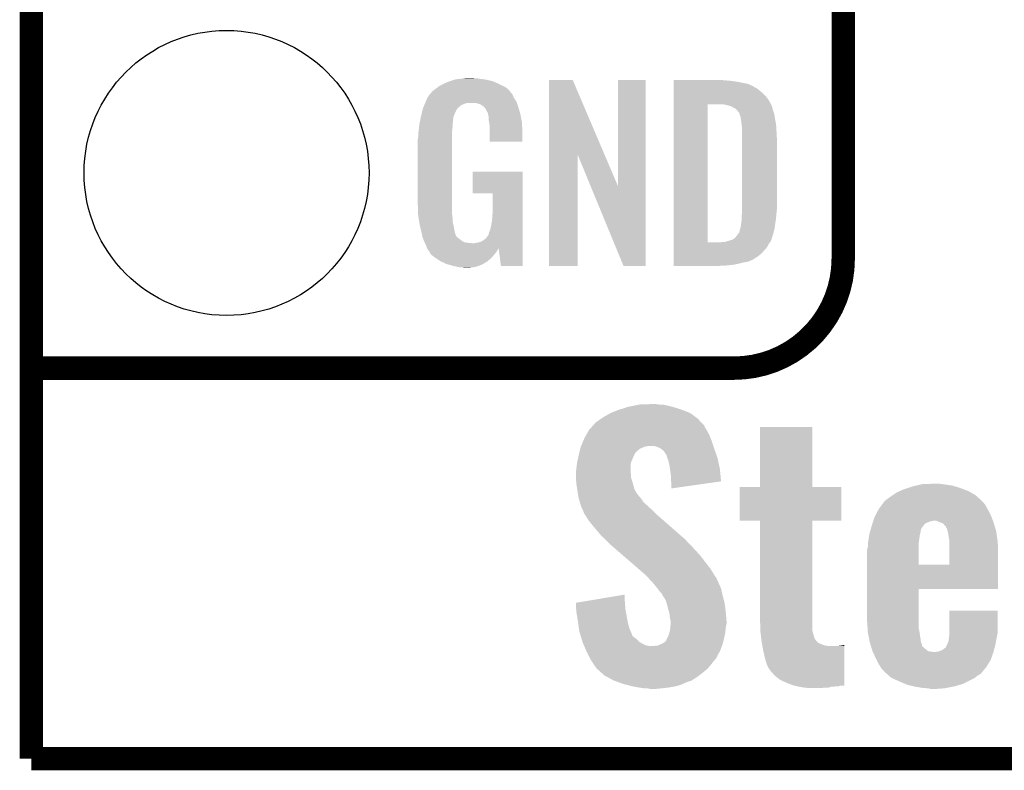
# Model space of a CAD drawing. Extents: x -0.05 to 0.95, y -0.15 to 1.54.
# Tile 1 of 35: x -0.05 to 0.2, y -0.15 to 0.04. Entities that reach past the tile are written whole.
import ezdxf

# ---------------------------------------------------------------- set-up
doc = ezdxf.new("R2010")
doc.units = 0
doc.layers.get('0').update_dxf_attribs({"linetype": 'CONTINUOUS'})
for name, color, linetype in [('STEP_DOWN_13_CLICK_V101_GKO', 5, 'CONTINUOUS'), ('STEP_DOWN_13_CLICK_V101_GTO', 14, 'CONTINUOUS'), ('STEP_DOWN_13_CLICK_V101_GTS', 12, 'CONTINUOUS')]:
    doc.layers.add(name, color=color, linetype=linetype)

# ---------------------------------------------------------------- blocks, each defined once
blk = doc.blocks.new('ROUND_36')
blk.add_circle((0, 0), 0.0365)

msp = doc.modelspace()

# ---------------------------------------------------------------- linework, layer by layer
at = {"layer": 'STEP_DOWN_13_CLICK_V101_GKO', "const_width": 0.006}
for points in [[(-0.05, -0.15), (-0.05, 1.45)], [(-0.05, -0.15), (0.85, -0.15)]]:
    msp.add_lwpolyline(points, dxfattribs=at)
at = {"layer": 'STEP_DOWN_13_CLICK_V101_GTO', "const_width": 0.006}
for points in [[(0.158, -0.022), (0.158, 0.722)], [(-0.05, -0.05), (0.13, -0.05)], [(-0.05, -0.05), (-0.0106, -0.05)]]:
    msp.add_lwpolyline(points, dxfattribs=at)
msp.add_lwpolyline([(0.13, -0.05, 0.414214), (0.158, -0.022)], format="xyb", dxfattribs=at)
at = {"layer": 'STEP_DOWN_13_CLICK_V101_GTO'}
for points in [[(0.0546, 0.0223), (0.0556, 0.0228), (0.0708, 0.0223), (0.0698, 0.0228)], [(0.0556, 0.0228), (0.056, 0.023), (0.0698, 0.0228), (0.06934, 0.023)], [(0.056, 0.023), (0.0569, 0.0234), (0.06934, 0.023), (0.06843, 0.0234)], [(0.0569, 0.0234), (0.0572, 0.0235), (0.06843, 0.0234), (0.0682, 0.0235)], [(0.0572, 0.0235), (0.0578, 0.0237), (0.0682, 0.0235), (0.06735, 0.0237)], [(0.0578, 0.0237), (0.05847, 0.0239), (0.06735, 0.0237), (0.0665, 0.0239)], [(0.05847, 0.0239), (0.0588, 0.024), (0.0665, 0.0239), (0.06575, 0.024)], [(0.0588, 0.024), (0.06, 0.0241), (0.06575, 0.024), (0.065, 0.0241)], [(0.06, 0.0241), (0.0606, 0.0242), (0.065, 0.0241), (0.0644, 0.0242)], [(0.0606, 0.0242), (0.0612, 0.0243), (0.0637, 0.0242), (0.0633, 0.0243)], [(0.0826, 0.0046), (0.0826, 0.0238), (0.09689, 0.0046), (0.0887, 0.0238)], [(0.0826, 0.0238), (0.0826, 0.0238), (0.0887, 0.0238), (0.0826, 0.0238)], [(0.1003, -0.0034), (0.1003, 0.0238), (0.1074, -0.0034), (0.1074, 0.0238)], [(0.1003, 0.0238), (0.1003, 0.0238), (0.1074, 0.0238), (0.1003, 0.0238)], [(0.1146, 0.0237), (0.1146, 0.0238), (0.1278, 0.0237), (0.1268, 0.0238)], [(0.1146, 0.0236), (0.1146, 0.0237), (0.1291, 0.0236), (0.1278, 0.0237)], [(0.1146, 0.0234), (0.1146, 0.0236), (0.1306, 0.0234), (0.1291, 0.0236)], [(0.1146, 0.0228), (0.1146, 0.0234), (0.1336, 0.0228), (0.1306, 0.0234)], [(0.1146, 0.0222), (0.1146, 0.0228), (0.1349, 0.0222), (0.1336, 0.0228)], [(0.0515, 0.0193), (0.0521, 0.0202), (0.0736, 0.0193), (0.0732, 0.0202)], [(0.0521, 0.0202), (0.0521, 0.0203), (0.0732, 0.0202), (0.0731, 0.0203)], [(0.0523, 0.0203), (0.05248, 0.0206), (0.0731, 0.0203), (0.0728, 0.0206)], [(0.05248, 0.0206), (0.0526, 0.0208), (0.0728, 0.0206), (0.0727, 0.0208)], [(0.0526, 0.0208), (0.0535, 0.0215), (0.0727, 0.0208), (0.0721, 0.0215)], [(0.0535, 0.0215), (0.05419, 0.022), (0.0721, 0.0215), (0.0714, 0.022)], [(0.05419, 0.022), (0.0546, 0.0223), (0.0714, 0.022), (0.0708, 0.0223)], [(0.1146, 0.0221), (0.1146, 0.0222), (0.1351, 0.0221), (0.1349, 0.0222)], [(0.1146, 0.0219), (0.1146, 0.0221), (0.1354, 0.0219), (0.1351, 0.0221)], [(0.1146, 0.0216), (0.1146, 0.0219), (0.136, 0.0216), (0.1354, 0.0219)], [(0.1146, 0.021), (0.1146, 0.0216), (0.1367, 0.021), (0.136, 0.0216)], [(0.1146, 0.0203), (0.1146, 0.021), (0.1375, 0.0203), (0.1367, 0.021)], [(0.1146, 0.0195), (0.1146, 0.0203), (0.1383, 0.0195), (0.1375, 0.0203)], [(0.05072, 0.0175), (0.05089, 0.0179), (0.0604, 0.0175), (0.0615, 0.0179)], [(0.05089, 0.0179), (0.05102, 0.0182), (0.0744, 0.0179), (0.0743, 0.0182)], [(0.05089, 0.0179), (0.05089, 0.0179), (0.0615, 0.0179), (0.064, 0.0179)], [(0.05102, 0.0182), (0.0511, 0.0184), (0.0743, 0.0182), (0.07417, 0.0184)], [(0.0511, 0.0184), (0.0515, 0.0193), (0.07417, 0.0184), (0.0736, 0.0193)], [(0.0646, 0.0177), (0.064, 0.0179), (0.07447, 0.0177), (0.0744, 0.0179)], [(0.065, 0.0176), (0.0646, 0.0177), (0.0745, 0.0176), (0.07447, 0.0177)], [(0.1146, 0.0185), (0.1146, 0.0195), (0.139, 0.0185), (0.1383, 0.0195)], [(0.1146, 0.0176), (0.1146, 0.0185), (0.13949, 0.0176), (0.139, 0.0185)], [(0.0498, 0.0144), (0.05001, 0.0153), (0.05817, 0.0144), (0.0585, 0.0153)], [(0.05001, 0.0153), (0.0502, 0.0161), (0.0585, 0.0153), (0.0589, 0.0161)], [(0.0502, 0.0161), (0.0503, 0.0165), (0.0589, 0.0161), (0.05917, 0.0165)], [(0.0503, 0.0165), (0.05038, 0.0167), (0.05917, 0.0165), (0.0593, 0.0167)], [(0.05038, 0.0167), (0.05043, 0.0168), (0.0593, 0.0167), (0.0595, 0.0168)], [(0.05043, 0.0168), (0.05059, 0.0172), (0.0595, 0.0168), (0.0599, 0.0172)], [(0.05059, 0.0172), (0.05072, 0.0175), (0.0599, 0.0172), (0.0604, 0.0175)], [(0.0656, 0.0172), (0.065, 0.0176), (0.07463, 0.0172), (0.0745, 0.0176)], [(0.0658, 0.0171), (0.0656, 0.0172), (0.07467, 0.0171), (0.07463, 0.0172)], [(0.06614, 0.0167), (0.0658, 0.0171), (0.0748, 0.0167), (0.07467, 0.0171)], [(0.0664, 0.0164), (0.06614, 0.0167), (0.07489, 0.0164), (0.0748, 0.0167)], [(0.0668, 0.0156), (0.0664, 0.0164), (0.07512, 0.0156), (0.07489, 0.0164)], [(0.067, 0.0153), (0.0668, 0.0156), (0.07521, 0.0153), (0.07512, 0.0156)], [(0.067, 0.015), (0.067, 0.0153), (0.0753, 0.015), (0.07521, 0.0153)], [(0.1146, -0.0178), (0.1146, 0.0176), (0.1233, -0.0178), (0.1233, 0.0176)], [(0.1277, 0.0175), (0.1269, 0.0176), (0.13955, 0.0175), (0.13949, 0.0176)], [(0.12805, 0.0174), (0.1277, 0.0175), (0.1396, 0.0174), (0.13955, 0.0175)], [(0.1284, 0.0173), (0.12805, 0.0174), (0.13965, 0.0173), (0.1396, 0.0174)], [(0.1289, 0.0172), (0.1284, 0.0173), (0.1397, 0.0172), (0.13965, 0.0173)], [(0.1294, 0.017), (0.1289, 0.0172), (0.13975, 0.017), (0.1397, 0.0172)], [(0.1297, 0.0168), (0.1294, 0.017), (0.1398, 0.0168), (0.13975, 0.017)], [(0.1299, 0.0167), (0.1297, 0.0168), (0.13983, 0.0167), (0.1398, 0.0168)], [(0.1304, 0.0165), (0.13, 0.0167), (0.13989, 0.0165), (0.13983, 0.0167)], [(0.1308, 0.0161), (0.1304, 0.0165), (0.14, 0.0161), (0.13989, 0.0165)], [(0.1314, 0.0153), (0.1308, 0.0161), (0.14027, 0.0153), (0.14, 0.0161)], [(0.13143, 0.0152), (0.1314, 0.0153), (0.1403, 0.0152), (0.14027, 0.0153)], [(0.1315, 0.0149), (0.13143, 0.0152), (0.14035, 0.0149), (0.1403, 0.0152)], [(0.0494, 0.0125), (0.04951, 0.013), (0.05792, 0.0125), (0.058, 0.013)], [(0.04951, 0.013), (0.04961, 0.0135), (0.058, 0.013), (0.058, 0.0135)], [(0.04961, 0.0135), (0.04969, 0.0139), (0.058, 0.0135), (0.0581, 0.0139)], [(0.04969, 0.0139), (0.04976, 0.0142), (0.0581, 0.0139), (0.0581, 0.0142)], [(0.04976, 0.0142), (0.0498, 0.0144), (0.0581, 0.0142), (0.05817, 0.0144)], [(0.0671, 0.0148), (0.067, 0.015), (0.07534, 0.0148), (0.0753, 0.015)], [(0.0671, 0.0147), (0.0671, 0.0148), (0.07536, 0.0147), (0.07534, 0.0148)], [(0.0672, 0.0142), (0.0671, 0.0147), (0.07545, 0.0142), (0.07536, 0.0147)], [(0.0672, 0.0134), (0.0672, 0.0142), (0.0756, 0.0134), (0.07545, 0.0142)], [(0.06728, 0.0129), (0.0672, 0.0134), (0.0757, 0.0129), (0.0756, 0.0134)], [(0.0674, 0.0121), (0.06728, 0.0129), (0.07573, 0.0121), (0.0757, 0.0129)], [(0.1316, 0.0146), (0.1315, 0.0149), (0.1404, 0.0146), (0.14035, 0.0149)], [(0.1317, 0.0144), (0.1316, 0.0146), (0.14043, 0.0144), (0.1404, 0.0146)], [(0.1317, 0.0143), (0.1317, 0.0144), (0.14045, 0.0143), (0.14043, 0.0144)], [(0.13175, 0.014), (0.1317, 0.0143), (0.1405, 0.014), (0.14045, 0.0143)], [(0.1318, 0.0137), (0.13175, 0.014), (0.14056, 0.0137), (0.1405, 0.014)], [(0.13195, 0.0125), (0.1318, 0.0137), (0.1408, 0.0125), (0.14056, 0.0137)], [(0.0491, 0.0099), (0.0492, 0.0106), (0.0578, 0.0099), (0.0578, 0.0106)], [(0.0492, 0.0106), (0.04922, 0.0108), (0.0578, 0.0106), (0.0578, 0.0108)], [(0.04922, 0.0108), (0.04932, 0.0117), (0.0578, 0.0108), (0.0579, 0.0117)], [(0.04932, 0.0117), (0.04939, 0.0124), (0.0579, 0.0117), (0.0579, 0.0124)], [(0.04939, 0.0124), (0.0494, 0.0125), (0.0579, 0.0124), (0.05792, 0.0125)], [(0.0674, 0.0105), (0.0674, 0.0121), (0.0758, 0.0105), (0.07573, 0.0121)], [(0.0674, 0.008), (0.0674, 0.0105), (0.0758, 0.008), (0.0758, 0.0105)], [(0.1321, 0.0113), (0.13195, 0.0125), (0.14087, 0.0113), (0.1408, 0.0125)], [(0.1321, 0.0108), (0.1321, 0.0113), (0.1409, 0.0108), (0.14087, 0.0113)], [(0.1321, 0.009), (0.1321, 0.0108), (0.141, 0.009), (0.1409, 0.0108)], [(0.049, 0.0086), (0.0491, 0.0092), (0.0578, 0.0086), (0.0578, 0.0092)], [(0.049, -0.0081), (0.049, 0.0086), (0.0578, -0.0081), (0.0578, 0.0086)], [(0.0491, 0.0092), (0.0491, 0.0099), (0.0578, 0.0092), (0.0578, 0.0099)], [(0.1321, -0.0093), (0.1321, 0.009), (0.141, -0.0093), (0.141, 0.009)], [(0.0826, -0.0238), (0.0826, 0.0046), (0.09, -0.0238), (0.09, 0.0046)], [(0.09329, -0.0034), (0.09, 0.0046), (0.1003, -0.0034), (0.09689, 0.0046)], [(0.0631, -0.0052), (0.0631, 0.0003), (0.0759, -0.0052), (0.0759, 0.0003)], [(0.0631, 0.0003), (0.0631, 0.0003), (0.0759, 0.0003), (0.0631, 0.0003)], [(0.1017, -0.0238), (0.09329, -0.0034), (0.1074, -0.0238), (0.1074, -0.0034)], [(0.0682, -0.0096), (0.0682, -0.0052), (0.0759, -0.0096), (0.0759, -0.0052)], [(0.04909, -0.0106), (0.049, -0.0081), (0.0578, -0.0106), (0.0578, -0.0081)], [(0.0681, -0.0111), (0.0682, -0.0096), (0.0759, -0.0111), (0.0759, -0.0096)], [(0.13206, -0.0103), (0.1321, -0.0099), (0.1409, -0.0103), (0.14094, -0.0099)], [(0.1321, -0.0099), (0.1321, -0.0093), (0.14094, -0.0099), (0.141, -0.0093)], [(0.0491, -0.0109), (0.04909, -0.0106), (0.05784, -0.0109), (0.0578, -0.0106)], [(0.04918, -0.0114), (0.0491, -0.0109), (0.0579, -0.0114), (0.05784, -0.0109)], [(0.04932, -0.0123), (0.04918, -0.0114), (0.0579, -0.0123), (0.0579, -0.0114)], [(0.04947, -0.0132), (0.04932, -0.0123), (0.0581, -0.0132), (0.0579, -0.0123)], [(0.0678, -0.0135), (0.068, -0.0124), (0.0759, -0.0135), (0.0759, -0.0124)], [(0.068, -0.0124), (0.0681, -0.0111), (0.0759, -0.0124), (0.0759, -0.0111)], [(0.1319, -0.0127), (0.132, -0.0119), (0.14063, -0.0127), (0.14074, -0.0119)], [(0.132, -0.011), (0.13206, -0.0103), (0.14084, -0.011), (0.1409, -0.0103)], [(0.132, -0.0115), (0.132, -0.011), (0.1408, -0.0115), (0.14084, -0.011)], [(0.132, -0.0119), (0.132, -0.0115), (0.14074, -0.0119), (0.1408, -0.0115)], [(0.0495, -0.0134), (0.04947, -0.0132), (0.05814, -0.0134), (0.0581, -0.0132)], [(0.0497, -0.0142), (0.0495, -0.0134), (0.0583, -0.0142), (0.05814, -0.0134)], [(0.04997, -0.0153), (0.0497, -0.0142), (0.0585, -0.0153), (0.0583, -0.0142)], [(0.0672, -0.0156), (0.0673, -0.0151), (0.0759, -0.0156), (0.0759, -0.0151)], [(0.0673, -0.0151), (0.0676, -0.0144), (0.0759, -0.0151), (0.0759, -0.0144)], [(0.0676, -0.0144), (0.0678, -0.0135), (0.0759, -0.0144), (0.0759, -0.0135)], [(0.1314, -0.0152), (0.1315, -0.0146), (0.14016, -0.0152), (0.14032, -0.0146)], [(0.1315, -0.0146), (0.1316, -0.0143), (0.14032, -0.0146), (0.1404, -0.0143)], [(0.1316, -0.0143), (0.1317, -0.014), (0.1404, -0.0143), (0.14044, -0.014)], [(0.1317, -0.0139), (0.1318, -0.0136), (0.14046, -0.0139), (0.1405, -0.0136)], [(0.1317, -0.014), (0.1317, -0.0139), (0.14044, -0.014), (0.14046, -0.0139)], [(0.1318, -0.0132), (0.1319, -0.0127), (0.14056, -0.0132), (0.14063, -0.0127)], [(0.1318, -0.0136), (0.1318, -0.0132), (0.1405, -0.0136), (0.14056, -0.0132)], [(0.05, -0.0154), (0.04997, -0.0153), (0.05854, -0.0154), (0.0585, -0.0153)], [(0.05014, -0.0161), (0.05, -0.0154), (0.0588, -0.0161), (0.05854, -0.0154)], [(0.05016, -0.0162), (0.05014, -0.0161), (0.0589, -0.0162), (0.0588, -0.0161)], [(0.0502, -0.0164), (0.05016, -0.0162), (0.059, -0.0164), (0.0589, -0.0162)], [(0.05042, -0.017), (0.0502, -0.0164), (0.0598, -0.017), (0.059, -0.0164)], [(0.0505, -0.0172), (0.05042, -0.017), (0.06005, -0.0172), (0.0598, -0.017)], [(0.05059, -0.0174), (0.0505, -0.0172), (0.0603, -0.0174), (0.06005, -0.0172)], [(0.05076, -0.0178), (0.05059, -0.0174), (0.0611, -0.0178), (0.0603, -0.0174)], [(0.0646, -0.0178), (0.0652, -0.0176), (0.0759, -0.0178), (0.0759, -0.0176)], [(0.0652, -0.0176), (0.0659, -0.0172), (0.0759, -0.0176), (0.0759, -0.0172)], [(0.0659, -0.0172), (0.0665, -0.0167), (0.0759, -0.0172), (0.0759, -0.0167)], [(0.0665, -0.0167), (0.067, -0.016), (0.0759, -0.0167), (0.0759, -0.016)], [(0.067, -0.016), (0.0671, -0.0159), (0.0759, -0.016), (0.0759, -0.0159)], [(0.0671, -0.0159), (0.0672, -0.0156), (0.0759, -0.0159), (0.0759, -0.0156)], [(0.1276, -0.0177), (0.1289, -0.0173), (0.1393, -0.0177), (0.1395, -0.0173)], [(0.1289, -0.0173), (0.1296, -0.0171), (0.1395, -0.0173), (0.1396, -0.0171)], [(0.1296, -0.0171), (0.1302, -0.0167), (0.1396, -0.0171), (0.13972, -0.0167)], [(0.1302, -0.0167), (0.1303, -0.0166), (0.13972, -0.0167), (0.13975, -0.0166)], [(0.1303, -0.0166), (0.1308, -0.016), (0.13975, -0.0166), (0.13994, -0.016)], [(0.1308, -0.016), (0.13095, -0.0158), (0.13994, -0.016), (0.14, -0.0158)], [(0.13095, -0.0158), (0.1314, -0.0152), (0.14, -0.0158), (0.14016, -0.0152)], [(0.0508, -0.0179), (0.05076, -0.0178), (0.0619, -0.0179), (0.0611, -0.0178)], [(0.05085, -0.018), (0.0508, -0.0179), (0.0629, -0.018), (0.0619, -0.0179)], [(0.0511, -0.0185), (0.05085, -0.018), (0.0759, -0.0185), (0.0759, -0.018)], [(0.0513, -0.0191), (0.0511, -0.0185), (0.0759, -0.0191), (0.0759, -0.0185)], [(0.05133, -0.01916), (0.0513, -0.0191), (0.0759, -0.01916), (0.0759, -0.0191)], [(0.0514, -0.0193), (0.05133, -0.01916), (0.0697, -0.0193), (0.0697, -0.01916)], [(0.0515, -0.0195), (0.0514, -0.0193), (0.06959, -0.0195), (0.0697, -0.0193)], [(0.05183, -0.02), (0.0515, -0.0195), (0.0693, -0.02), (0.06959, -0.0195)], [(0.0519, -0.0201), (0.05183, -0.02), (0.06922, -0.0201), (0.0693, -0.02)], [(0.052, -0.0202), (0.0519, -0.0201), (0.06915, -0.0202), (0.06922, -0.0201)], [(0.0634, -0.018), (0.0639, -0.0179), (0.0759, -0.018), (0.0759, -0.0179)], [(0.0639, -0.0179), (0.0646, -0.0178), (0.0759, -0.0179), (0.0759, -0.0178)], [(0.0703, -0.0238), (0.0697, -0.01916), (0.0759, -0.0238), (0.0759, -0.01916)], [(0.1146, -0.0182), (0.1146, -0.0178), (0.1389, -0.0182), (0.13922, -0.0178)], [(0.1146, -0.0178), (0.1146, -0.0178), (0.1265, -0.0178), (0.1233, -0.0178)], [(0.1146, -0.019), (0.1146, -0.0182), (0.1385, -0.019), (0.1389, -0.0182)], [(0.1146, -0.0206), (0.1146, -0.019), (0.1371, -0.0206), (0.1385, -0.019)], [(0.1265, -0.0178), (0.127, -0.0177), (0.13922, -0.0178), (0.1393, -0.0177)], [(0.052, -0.0203), (0.052, -0.0202), (0.06907, -0.0203), (0.06915, -0.0202)], [(0.05236, -0.0208), (0.052, -0.0203), (0.0687, -0.0208), (0.06907, -0.0203)], [(0.0525, -0.021), (0.05236, -0.0208), (0.06852, -0.021), (0.0687, -0.0208)], [(0.0533, -0.0216), (0.0525, -0.021), (0.06799, -0.0216), (0.06852, -0.021)], [(0.05345, -0.0217), (0.0533, -0.0216), (0.0679, -0.0217), (0.06799, -0.0216)], [(0.0548, -0.0226), (0.05345, -0.0217), (0.06691, -0.0226), (0.0679, -0.0217)], [(0.05501, -0.0227), (0.0548, -0.0226), (0.0668, -0.0227), (0.06691, -0.0226)], [(0.0563, -0.0233), (0.05501, -0.0227), (0.06575, -0.0233), (0.0668, -0.0227)], [(0.1146, -0.0214), (0.1146, -0.0206), (0.1361, -0.0214), (0.1371, -0.0206)], [(0.1146, -0.0221), (0.1146, -0.0214), (0.135, -0.0221), (0.1361, -0.0214)], [(0.1146, -0.0224), (0.1146, -0.0221), (0.1344, -0.0224), (0.135, -0.0221)], [(0.1146, -0.0227), (0.1146, -0.0224), (0.1337, -0.0227), (0.1344, -0.0224)], [(0.1146, -0.0229), (0.1146, -0.0227), (0.1326, -0.0229), (0.1337, -0.0227)], [(0.05698, -0.0235), (0.0563, -0.0233), (0.0654, -0.0235), (0.06575, -0.0233)], [(0.058, -0.0238), (0.05698, -0.0235), (0.06455, -0.0238), (0.0654, -0.0235)], [(0.0594, -0.0241), (0.058, -0.0238), (0.0637, -0.0241), (0.06455, -0.0238)], [(0.06, -0.0242), (0.0594, -0.0241), (0.0627, -0.0242), (0.0637, -0.0241)], [(0.0611, -0.0243), (0.0606, -0.0242), (0.0617, -0.0243), (0.0627, -0.0242)], [(0.1146, -0.0232), (0.1146, -0.0229), (0.1314, -0.0232), (0.1326, -0.0229)], [(0.1146, -0.0235), (0.1146, -0.0232), (0.1299, -0.0235), (0.1314, -0.0232)], [(0.1146, -0.0237), (0.1146, -0.0235), (0.1281, -0.0237), (0.1299, -0.0235)], [(0.1146, -0.0238), (0.1146, -0.0237), (0.12622, -0.0238), (0.1281, -0.0237)], [(0.1262, -0.0238), (0.1146, -0.0238), (0.1262, -0.0238), (0.12622, -0.0238)], [(0.10071, -0.0606), (0.1029, -0.0599), (0.1165, -0.0606), (0.1143, -0.0599)], [(0.1029, -0.0599), (0.1054, -0.0594), (0.1143, -0.0599), (0.1122, -0.0594)], [(0.1054, -0.0594), (0.1059, -0.0593), (0.1122, -0.0594), (0.1106, -0.0593)], [(0.1059, -0.0593), (0.109, -0.0592), (0.1106, -0.0593), (0.11, -0.0592)], [(0.0956, -0.0632), (0.09605, -0.0629), (0.12098, -0.0632), (0.1207, -0.0629)], [(0.09605, -0.0629), (0.0968, -0.0624), (0.1207, -0.0629), (0.12002, -0.0624)], [(0.0968, -0.0624), (0.0984, -0.0615), (0.12002, -0.0624), (0.1188, -0.0615)], [(0.0984, -0.0615), (0.1004, -0.0607), (0.1188, -0.0615), (0.11676, -0.0607)], [(0.1004, -0.0607), (0.10071, -0.0606), (0.11676, -0.0607), (0.1165, -0.0606)], [(0.09299, -0.0657), (0.09362, -0.065), (0.1229, -0.0657), (0.1225, -0.065)], [(0.09362, -0.065), (0.09388, -0.0647), (0.1225, -0.065), (0.1224, -0.0647)], [(0.09388, -0.0647), (0.0946, -0.0639), (0.1224, -0.0647), (0.12164, -0.0639)], [(0.0946, -0.0639), (0.0949, -0.0637), (0.12164, -0.0639), (0.12146, -0.0637)], [(0.0949, -0.0637), (0.0956, -0.0632), (0.12146, -0.0637), (0.12098, -0.0632)], [(0.1367, -0.0804), (0.1367, -0.0651), (0.1501, -0.0804), (0.1501, -0.0651)], [(0.1367, -0.0651), (0.1367, -0.0651), (0.1501, -0.0651), (0.1367, -0.0651)], [(0.09141, -0.0686), (0.0917, -0.0679), (0.1243, -0.0686), (0.12401, -0.0679)], [(0.0917, -0.0679), (0.09227, -0.0669), (0.12401, -0.0679), (0.1236, -0.0669)], [(0.09227, -0.0669), (0.0929, -0.0658), (0.1236, -0.0669), (0.12296, -0.0658)], [(0.0929, -0.0658), (0.09299, -0.0657), (0.12296, -0.0658), (0.1229, -0.0657)], [(0.09051, -0.0711), (0.09063, -0.0706), (0.1053, -0.0711), (0.106, -0.0706)], [(0.09063, -0.0706), (0.0907, -0.0703), (0.106, -0.0706), (0.10672, -0.0703)], [(0.0907, -0.0703), (0.09078, -0.0701), (0.10672, -0.0703), (0.1072, -0.0701)], [(0.09078, -0.0701), (0.09087, -0.0699), (0.1072, -0.0701), (0.1084, -0.0699)], [(0.09087, -0.0699), (0.09141, -0.0686), (0.12473, -0.0699), (0.1243, -0.0686)], [(0.1099, -0.07), (0.1088, -0.0699), (0.12477, -0.07), (0.12473, -0.0699)], [(0.1107, -0.0703), (0.1099, -0.07), (0.12487, -0.0703), (0.12477, -0.07)], [(0.1114, -0.0707), (0.1107, -0.0703), (0.125, -0.0707), (0.12487, -0.0703)], [(0.08982, -0.0742), (0.09012, -0.0728), (0.1036, -0.0742), (0.1042, -0.0728)], [(0.09012, -0.0728), (0.0902, -0.0724), (0.1042, -0.0728), (0.10438, -0.0724)], [(0.0902, -0.0724), (0.09032, -0.0719), (0.10438, -0.0724), (0.1046, -0.0719)], [(0.09032, -0.0719), (0.09034, -0.0718), (0.1046, -0.0719), (0.1047, -0.0718)], [(0.09034, -0.0718), (0.09037, -0.0717), (0.1047, -0.0718), (0.1047, -0.0717)], [(0.09037, -0.0717), (0.09051, -0.0711), (0.1047, -0.0717), (0.1053, -0.0711)], [(0.112, -0.0712), (0.1114, -0.0707), (0.12517, -0.0712), (0.125, -0.0707)], [(0.1124, -0.0718), (0.112, -0.0712), (0.12538, -0.0718), (0.12517, -0.0712)], [(0.1127, -0.0722), (0.1124, -0.0718), (0.12552, -0.0722), (0.12538, -0.0718)], [(0.1128, -0.0725), (0.1127, -0.0722), (0.12563, -0.0725), (0.12552, -0.0722)], [(0.1128, -0.0726), (0.1128, -0.0725), (0.12566, -0.0726), (0.12563, -0.0725)], [(0.11295, -0.073), (0.1128, -0.0726), (0.1258, -0.073), (0.12566, -0.0726)], [(0.1132, -0.0737), (0.11295, -0.073), (0.12595, -0.0737), (0.1258, -0.073)], [(0.08962, -0.0758), (0.0898, -0.0743), (0.1035, -0.0758), (0.10359, -0.0743)], [(0.0898, -0.0743), (0.08982, -0.0742), (0.10359, -0.0743), (0.1036, -0.0742)], [(0.1135, -0.075), (0.1132, -0.0737), (0.12623, -0.075), (0.12595, -0.0737)], [(0.11361, -0.0758), (0.1135, -0.075), (0.1264, -0.0758), (0.12623, -0.075)], [(0.0895, -0.0765), (0.08952, -0.0764), (0.10351, -0.0765), (0.1035, -0.0764)], [(0.0895, -0.0771), (0.0895, -0.0765), (0.1036, -0.0771), (0.10351, -0.0765)], [(0.0895, -0.0774), (0.0895, -0.0771), (0.1036, -0.0774), (0.1036, -0.0771)], [(0.08952, -0.0779), (0.0895, -0.0774), (0.1036, -0.0779), (0.1036, -0.0774)], [(0.08952, -0.0764), (0.0896, -0.076), (0.1035, -0.0764), (0.1035, -0.076)], [(0.0896, -0.0794), (0.08952, -0.0779), (0.10407, -0.0794), (0.1036, -0.0779)], [(0.0896, -0.076), (0.08962, -0.0758), (0.1035, -0.076), (0.1035, -0.0758)], [(0.1139, -0.0778), (0.11361, -0.0758), (0.12659, -0.0778), (0.1264, -0.0758)], [(0.1139, -0.0789), (0.1139, -0.0778), (0.12669, -0.0789), (0.12659, -0.0778)], [(0.08966, -0.0798), (0.0896, -0.0794), (0.1042, -0.0798), (0.10407, -0.0794)], [(0.08984, -0.081), (0.08966, -0.0798), (0.1045, -0.081), (0.1042, -0.0798)], [(0.11391, -0.079), (0.1139, -0.0789), (0.1267, -0.079), (0.12669, -0.0789)], [(0.114, -0.0798), (0.11391, -0.079), (0.12105, -0.0798), (0.1267, -0.079)], [(0.114, -0.0808), (0.114, -0.0798), (0.114, -0.0808), (0.12105, -0.0798)], [(0.1315, -0.0891), (0.1315, -0.0804), (0.1575, -0.0891), (0.1575, -0.0804)], [(0.1315, -0.0804), (0.1315, -0.0804), (0.1575, -0.0804), (0.1501, -0.0804)], [(0.1736, -0.081), (0.1745, -0.0807), (0.18879, -0.081), (0.188, -0.0807)], [(0.1745, -0.0807), (0.1757, -0.0803), (0.188, -0.0807), (0.18673, -0.0803)], [(0.1757, -0.0803), (0.17657, -0.0801), (0.18673, -0.0803), (0.1861, -0.0801)], [(0.17657, -0.0801), (0.17787, -0.0798), (0.1861, -0.0801), (0.1841, -0.0798)], [(0.17787, -0.0798), (0.1783, -0.0797), (0.1841, -0.0798), (0.18335, -0.0797)], [(0.1783, -0.0797), (0.1812, -0.0796), (0.18335, -0.0797), (0.1826, -0.0796)], [(0.0899, -0.0814), (0.08984, -0.081), (0.10472, -0.0814), (0.1045, -0.081)], [(0.08998, -0.0819), (0.0899, -0.0814), (0.105, -0.0819), (0.10472, -0.0814)], [(0.09002, -0.0821), (0.08998, -0.0819), (0.1052, -0.0821), (0.105, -0.0819)], [(0.09005, -0.0823), (0.09002, -0.0821), (0.1053, -0.0823), (0.1052, -0.0821)], [(0.09013, -0.0828), (0.09005, -0.0823), (0.1057, -0.0828), (0.1053, -0.0823)], [(0.0902, -0.0832), (0.09013, -0.0828), (0.10604, -0.0832), (0.1057, -0.0828)], [(0.09029, -0.0835), (0.0902, -0.0832), (0.1063, -0.0835), (0.10604, -0.0832)], [(0.1693, -0.0835), (0.1703, -0.0828), (0.19296, -0.0835), (0.19221, -0.0828)], [(0.1703, -0.0828), (0.1706, -0.0826), (0.19221, -0.0828), (0.192, -0.0826)], [(0.1706, -0.0826), (0.1718, -0.0818), (0.192, -0.0826), (0.19062, -0.0818)], [(0.1718, -0.0818), (0.17247, -0.0815), (0.19062, -0.0818), (0.1901, -0.0815)], [(0.17247, -0.0815), (0.1736, -0.081), (0.1901, -0.0815), (0.18879, -0.081)], [(0.09051, -0.0843), (0.09029, -0.0835), (0.1068, -0.0843), (0.1063, -0.0835)], [(0.0906, -0.0846), (0.09051, -0.0843), (0.10714, -0.0846), (0.1068, -0.0843)], [(0.09077, -0.0851), (0.0906, -0.0846), (0.1077, -0.0851), (0.10714, -0.0846)], [(0.091, -0.0858), (0.09077, -0.0851), (0.10847, -0.0858), (0.1077, -0.0851)], [(0.1671, -0.0861), (0.16791, -0.085), (0.195, -0.0861), (0.1944, -0.085)], [(0.16791, -0.085), (0.16835, -0.0844), (0.1944, -0.085), (0.1939, -0.0844)], [(0.16835, -0.0844), (0.1685, -0.0842), (0.1939, -0.0844), (0.1937, -0.0842)], [(0.1685, -0.0842), (0.1687, -0.084), (0.1937, -0.0842), (0.19349, -0.084)], [(0.1687, -0.084), (0.1693, -0.0835), (0.19349, -0.084), (0.19296, -0.0835)], [(0.09115, -0.0861), (0.091, -0.0858), (0.1088, -0.0861), (0.10847, -0.0858)], [(0.0914, -0.0866), (0.09115, -0.0861), (0.1093, -0.0866), (0.1088, -0.0861)], [(0.0916, -0.0872), (0.0914, -0.0866), (0.1099, -0.0872), (0.1093, -0.0866)], [(0.0917, -0.0873), (0.0916, -0.0872), (0.11001, -0.0873), (0.1099, -0.0872)], [(0.0927, -0.0889), (0.0917, -0.0873), (0.11184, -0.0889), (0.11001, -0.0873)], [(0.16571, -0.0891), (0.166, -0.0882), (0.19638, -0.0891), (0.19603, -0.0882)], [(0.166, -0.0882), (0.16631, -0.0876), (0.19603, -0.0882), (0.1958, -0.0876)], [(0.16631, -0.0876), (0.1671, -0.0861), (0.1958, -0.0876), (0.195, -0.0861)], [(0.0938, -0.0903), (0.0927, -0.0889), (0.11344, -0.0903), (0.11184, -0.0889)], [(0.096, -0.0929), (0.0938, -0.0903), (0.11641, -0.0929), (0.11344, -0.0903)], [(0.1367, -0.1148), (0.1367, -0.0891), (0.1501, -0.1148), (0.1501, -0.0891)], [(0.1367, -0.0891), (0.1367, -0.0891), (0.1501, -0.0891), (0.1575, -0.0891)], [(0.1651, -0.0911), (0.16519, -0.0908), (0.178, -0.0911), (0.1782, -0.0908)], [(0.16519, -0.0908), (0.1653, -0.0904), (0.1782, -0.0908), (0.17852, -0.0904)], [(0.1653, -0.0904), (0.16549, -0.0898), (0.17852, -0.0904), (0.179, -0.0898)], [(0.16549, -0.0898), (0.16565, -0.0893), (0.179, -0.0898), (0.1801, -0.0893)], [(0.16565, -0.0893), (0.16571, -0.0891), (0.1801, -0.0893), (0.1809, -0.0891)], [(0.1826, -0.0894), (0.1819, -0.0891), (0.1965, -0.0894), (0.19638, -0.0891)], [(0.1836, -0.0898), (0.1826, -0.0894), (0.19662, -0.0898), (0.1965, -0.0894)], [(0.1841, -0.0904), (0.1836, -0.0898), (0.19679, -0.0904), (0.19662, -0.0898)], [(0.1843, -0.0905), (0.1841, -0.0904), (0.19682, -0.0905), (0.19679, -0.0904)], [(0.1843, -0.0907), (0.1843, -0.0905), (0.19688, -0.0907), (0.19682, -0.0905)], [(0.1846, -0.0912), (0.1843, -0.0907), (0.19703, -0.0912), (0.19688, -0.0907)], [(0.09666, -0.0935), (0.096, -0.0929), (0.1171, -0.0935), (0.11641, -0.0929)], [(0.16451, -0.0937), (0.16464, -0.0929), (0.1775, -0.0937), (0.1776, -0.0929)], [(0.16464, -0.0929), (0.1647, -0.0925), (0.1776, -0.0929), (0.1777, -0.0925)], [(0.1647, -0.0925), (0.16481, -0.0921), (0.1777, -0.0925), (0.1778, -0.0921)], [(0.16481, -0.0921), (0.16499, -0.0915), (0.1778, -0.0921), (0.1779, -0.0915)], [(0.16499, -0.0915), (0.1651, -0.0911), (0.1779, -0.0915), (0.178, -0.0911)], [(0.18477, -0.0918), (0.1846, -0.0912), (0.1972, -0.0918), (0.19703, -0.0912)], [(0.1848, -0.0919), (0.18477, -0.0918), (0.19721, -0.0919), (0.1972, -0.0918)], [(0.1851, -0.0936), (0.1848, -0.0919), (0.19746, -0.0936), (0.19721, -0.0919)], [(0.09688, -0.0937), (0.09666, -0.0935), (0.1174, -0.0937), (0.1171, -0.0935)], [(0.0971, -0.0939), (0.09688, -0.0937), (0.11757, -0.0939), (0.1174, -0.0937)], [(0.0975, -0.0943), (0.0971, -0.0939), (0.1179, -0.0943), (0.11757, -0.0939)], [(0.0985, -0.0953), (0.0975, -0.0943), (0.1189, -0.0953), (0.1179, -0.0943)], [(0.0986, -0.0954), (0.0985, -0.0953), (0.11899, -0.0954), (0.1189, -0.0953)], [(0.09987, -0.0965), (0.0986, -0.0954), (0.12, -0.0965), (0.11899, -0.0954)], [(0.1643, -0.0959), (0.16436, -0.095), (0.1773, -0.0959), (0.1773, -0.095)], [(0.16436, -0.095), (0.1644, -0.0944), (0.1773, -0.095), (0.17739, -0.0944)], [(0.1644, -0.0944), (0.16451, -0.0937), (0.17739, -0.0944), (0.1775, -0.0937)], [(0.1852, -0.0943), (0.1851, -0.0936), (0.19756, -0.0943), (0.19746, -0.0936)], [(0.1852, -0.0946), (0.1852, -0.0943), (0.1976, -0.0946), (0.19756, -0.0943)], [(0.1852, -0.0978), (0.1852, -0.0946), (0.1977, -0.0978), (0.1976, -0.0946)], [(0.10149, -0.0979), (0.09987, -0.0965), (0.1213, -0.0979), (0.12, -0.0965)], [(0.10346, -0.0996), (0.10149, -0.0979), (0.1226, -0.0996), (0.1213, -0.0979)], [(0.1641, -0.0965), (0.1643, -0.0959), (0.1773, -0.0965), (0.1773, -0.0959)], [(0.1641, -0.1003), (0.1641, -0.0965), (0.1773, -0.1003), (0.1773, -0.0965)], [(0.1852, -0.1003), (0.1852, -0.0978), (0.1977, -0.1003), (0.1977, -0.0978)], [(0.10554, -0.1014), (0.10346, -0.0996), (0.124, -0.1014), (0.1226, -0.0996)], [(0.1641, -0.1066), (0.1641, -0.1003), (0.1977, -0.1066), (0.1977, -0.1003)], [(0.1641, -0.1003), (0.1641, -0.1003), (0.1852, -0.1003), (0.1773, -0.1003)], [(0.106, -0.1018), (0.10554, -0.1014), (0.12424, -0.1018), (0.124, -0.1014)], [(0.1074, -0.103), (0.106, -0.1018), (0.12498, -0.103), (0.12424, -0.1018)], [(0.10758, -0.1032), (0.1074, -0.103), (0.1251, -0.1032), (0.12498, -0.103)], [(0.10777, -0.1034), (0.10758, -0.1032), (0.1253, -0.1034), (0.1251, -0.1032)], [(0.10832, -0.104), (0.10777, -0.1034), (0.1256, -0.104), (0.1253, -0.1034)], [(0.1086, -0.1043), (0.10832, -0.104), (0.12574, -0.1043), (0.1256, -0.104)], [(0.10933, -0.1051), (0.1086, -0.1043), (0.1261, -0.1051), (0.12574, -0.1043)], [(0.1096, -0.1054), (0.10933, -0.1051), (0.12624, -0.1054), (0.1261, -0.1051)], [(0.1104, -0.1064), (0.1096, -0.1054), (0.1267, -0.1064), (0.12624, -0.1054)], [(0.09546, -0.1091), (0.102, -0.108), (0.102, -0.1091), (0.102, -0.108)], [(0.111, -0.1072), (0.1104, -0.1064), (0.12688, -0.1072), (0.1267, -0.1064)], [(0.1115, -0.1077), (0.111, -0.1072), (0.12699, -0.1077), (0.12688, -0.1072)], [(0.1117, -0.1082), (0.1115, -0.1077), (0.1271, -0.1082), (0.12699, -0.1077)], [(0.1118, -0.1083), (0.1117, -0.1082), (0.12713, -0.1083), (0.1271, -0.1082)], [(0.1125, -0.1094), (0.1118, -0.1083), (0.12742, -0.1094), (0.12713, -0.1083)], [(0.1641, -0.1145), (0.1641, -0.1066), (0.1773, -0.1145), (0.1773, -0.1066)], [(0.1641, -0.1066), (0.1641, -0.1066), (0.1773, -0.1066), (0.1977, -0.1066)], [(0.0895, -0.1101), (0.09546, -0.1091), (0.10208, -0.1101), (0.102, -0.1091)], [(0.08951, -0.1104), (0.0895, -0.1101), (0.1021, -0.1104), (0.10208, -0.1101)], [(0.08958, -0.1118), (0.08951, -0.1104), (0.1022, -0.1118), (0.1021, -0.1104)], [(0.11272, -0.1101), (0.1125, -0.1094), (0.1276, -0.1101), (0.12742, -0.1094)], [(0.1129, -0.1107), (0.11272, -0.1101), (0.12768, -0.1107), (0.1276, -0.1101)], [(0.11332, -0.1123), (0.1129, -0.1107), (0.1279, -0.1123), (0.12768, -0.1107)], [(0.0896, -0.1122), (0.08958, -0.1118), (0.10228, -0.1122), (0.1022, -0.1118)], [(0.08979, -0.1134), (0.0896, -0.1122), (0.1025, -0.1134), (0.10228, -0.1122)], [(0.0899, -0.1141), (0.08979, -0.1134), (0.10262, -0.1141), (0.1025, -0.1134)], [(0.1135, -0.113), (0.11332, -0.1123), (0.12796, -0.113), (0.1279, -0.1123)], [(0.1136, -0.114), (0.1135, -0.113), (0.12804, -0.114), (0.12796, -0.113)], [(0.1852, -0.1177), (0.1852, -0.1121), (0.1976, -0.1177), (0.1976, -0.1121)], [(0.1852, -0.1121), (0.1852, -0.1121), (0.1976, -0.1121), (0.1852, -0.1121)], [(0.09005, -0.1151), (0.0899, -0.1141), (0.1028, -0.1151), (0.10262, -0.1141)], [(0.09027, -0.1166), (0.09005, -0.1151), (0.1032, -0.1166), (0.1028, -0.1151)], [(0.11378, -0.1147), (0.1136, -0.114), (0.1281, -0.1147), (0.12804, -0.114)], [(0.11368, -0.1165), (0.1138, -0.1155), (0.1279, -0.1165), (0.1281, -0.1155)], [(0.1138, -0.1148), (0.11378, -0.1147), (0.1281, -0.1148), (0.1281, -0.1147)], [(0.1138, -0.1155), (0.1138, -0.1148), (0.1281, -0.1155), (0.1281, -0.1148)], [(0.13679, -0.1172), (0.1367, -0.1148), (0.1501, -0.1172), (0.1501, -0.1148)], [(0.16423, -0.1165), (0.1641, -0.1145), (0.1773, -0.1165), (0.1773, -0.1145)], [(0.0904, -0.1175), (0.09027, -0.1166), (0.10359, -0.1175), (0.1032, -0.1166)], [(0.09056, -0.118), (0.0904, -0.1175), (0.1038, -0.118), (0.10359, -0.1175)], [(0.09062, -0.1182), (0.09056, -0.118), (0.1039, -0.1182), (0.1038, -0.118)], [(0.09074, -0.1186), (0.09062, -0.1182), (0.104, -0.1186), (0.1039, -0.1182)], [(0.1132, -0.1186), (0.11346, -0.1177), (0.12761, -0.1186), (0.1278, -0.1177)], [(0.11346, -0.1177), (0.1136, -0.1172), (0.1278, -0.1177), (0.12784, -0.1172)], [(0.1136, -0.1172), (0.11368, -0.1165), (0.12784, -0.1172), (0.1279, -0.1165)], [(0.1368, -0.1176), (0.13679, -0.1172), (0.1502, -0.1176), (0.1501, -0.1172)], [(0.13685, -0.118), (0.1368, -0.1176), (0.1503, -0.118), (0.1502, -0.1176)], [(0.137, -0.1193), (0.13685, -0.118), (0.1507, -0.1193), (0.1503, -0.118)], [(0.16428, -0.1173), (0.16423, -0.1165), (0.1775, -0.1173), (0.1773, -0.1165)], [(0.1643, -0.1176), (0.16428, -0.1173), (0.17755, -0.1176), (0.1775, -0.1173)], [(0.16463, -0.1193), (0.1643, -0.1176), (0.1778, -0.1193), (0.17755, -0.1176)], [(0.18509, -0.1191), (0.1852, -0.1182), (0.1973, -0.1191), (0.19749, -0.1182)], [(0.1852, -0.1182), (0.1852, -0.1177), (0.19749, -0.1182), (0.1976, -0.1177)], [(0.09087, -0.119), (0.09074, -0.1186), (0.1045, -0.119), (0.104, -0.1186)], [(0.09102, -0.1195), (0.09087, -0.119), (0.1052, -0.1195), (0.1045, -0.119)], [(0.09124, -0.1202), (0.09102, -0.1195), (0.1059, -0.1202), (0.1052, -0.1195)], [(0.0913, -0.1204), (0.09124, -0.1202), (0.10626, -0.1204), (0.1059, -0.1202)], [(0.09143, -0.1207), (0.0913, -0.1204), (0.1068, -0.1207), (0.10626, -0.1204)], [(0.0916, -0.1211), (0.09143, -0.1207), (0.1078, -0.1211), (0.1068, -0.1207)], [(0.1104, -0.1211), (0.11127, -0.1207), (0.12695, -0.1211), (0.1271, -0.1207)], [(0.11127, -0.1207), (0.1117, -0.1205), (0.1271, -0.1207), (0.12715, -0.1205)], [(0.1117, -0.1205), (0.1122, -0.1202), (0.12715, -0.1205), (0.12723, -0.1202)], [(0.1122, -0.1202), (0.1127, -0.1197), (0.12723, -0.1202), (0.12735, -0.1197)], [(0.1127, -0.1195), (0.1128, -0.1194), (0.1274, -0.1195), (0.12743, -0.1194)], [(0.1127, -0.1197), (0.1127, -0.1195), (0.12735, -0.1197), (0.1274, -0.1195)], [(0.1128, -0.1194), (0.11295, -0.1191), (0.12743, -0.1194), (0.1275, -0.1191)], [(0.11295, -0.1191), (0.1132, -0.1186), (0.1275, -0.1191), (0.12761, -0.1186)], [(0.1371, -0.1201), (0.137, -0.1193), (0.15132, -0.1201), (0.1507, -0.1193)], [(0.13712, -0.1202), (0.1371, -0.1201), (0.1514, -0.1202), (0.15132, -0.1201)], [(0.13715, -0.1204), (0.13712, -0.1202), (0.1517, -0.1204), (0.1514, -0.1202)], [(0.13721, -0.1207), (0.13715, -0.1204), (0.1524, -0.1207), (0.1517, -0.1204)], [(0.13728, -0.1211), (0.13721, -0.1207), (0.1535, -0.1211), (0.1524, -0.1207)], [(0.1571, -0.1211), (0.1583, -0.1209), (0.1583, -0.1211), (0.1583, -0.1209)], [(0.16478, -0.1201), (0.16463, -0.1193), (0.1779, -0.1201), (0.1778, -0.1193)], [(0.1648, -0.1202), (0.16478, -0.1201), (0.17794, -0.1202), (0.1779, -0.1201)], [(0.16501, -0.1209), (0.1648, -0.1202), (0.1782, -0.1209), (0.17794, -0.1202)], [(0.16507, -0.1211), (0.16501, -0.1209), (0.1782, -0.1211), (0.1782, -0.1209)], [(0.1844, -0.1212), (0.1846, -0.1209), (0.19689, -0.1212), (0.19697, -0.1209)], [(0.1846, -0.1209), (0.18464, -0.1208), (0.19697, -0.1209), (0.197, -0.1208)], [(0.18464, -0.1208), (0.1848, -0.1204), (0.197, -0.1208), (0.19707, -0.1204)], [(0.1848, -0.1204), (0.185, -0.1198), (0.19707, -0.1204), (0.19718, -0.1198)], [(0.185, -0.1198), (0.18509, -0.1191), (0.19718, -0.1198), (0.1973, -0.1191)], [(0.09165, -0.1212), (0.0916, -0.1211), (0.109, -0.1212), (0.1078, -0.1211)], [(0.09213, -0.1223), (0.09165, -0.1212), (0.1265, -0.1223), (0.12691, -0.1212)], [(0.0923, -0.1227), (0.09213, -0.1223), (0.12629, -0.1227), (0.1265, -0.1223)], [(0.09285, -0.1238), (0.0923, -0.1227), (0.1257, -0.1238), (0.12629, -0.1227)], [(0.1095, -0.1212), (0.1099, -0.1211), (0.12691, -0.1212), (0.12695, -0.1211)], [(0.1373, -0.1212), (0.13728, -0.1211), (0.1551, -0.1212), (0.1535, -0.1211)], [(0.1375, -0.1223), (0.1373, -0.1212), (0.1583, -0.1223), (0.1583, -0.1212)], [(0.1379, -0.1241), (0.1375, -0.1223), (0.1583, -0.1241), (0.1583, -0.1223)], [(0.1561, -0.1212), (0.1571, -0.1211), (0.1583, -0.1212), (0.1583, -0.1211)], [(0.16529, -0.1218), (0.16507, -0.1211), (0.1789, -0.1218), (0.1782, -0.1211)], [(0.1655, -0.1225), (0.16529, -0.1218), (0.1798, -0.1225), (0.1789, -0.1218)], [(0.16555, -0.1226), (0.1655, -0.1225), (0.1804, -0.1226), (0.1798, -0.1225)], [(0.16559, -0.1227), (0.16555, -0.1226), (0.1812, -0.1227), (0.1804, -0.1226)], [(0.1664, -0.1244), (0.16559, -0.1227), (0.1959, -0.1244), (0.1965, -0.1227)], [(0.1815, -0.1227), (0.1823, -0.1226), (0.1965, -0.1227), (0.19653, -0.1226)], [(0.1823, -0.1226), (0.1834, -0.1222), (0.19653, -0.1226), (0.19663, -0.1222)], [(0.1834, -0.1222), (0.1843, -0.1215), (0.19663, -0.1222), (0.19682, -0.1215)], [(0.1843, -0.1215), (0.1844, -0.1212), (0.19682, -0.1215), (0.19689, -0.1212)], [(0.09295, -0.124), (0.09285, -0.1238), (0.1256, -0.124), (0.1257, -0.1238)], [(0.0932, -0.1245), (0.09295, -0.124), (0.1253, -0.1245), (0.1256, -0.124)], [(0.09365, -0.1252), (0.0932, -0.1245), (0.1247, -0.1252), (0.1253, -0.1245)], [(0.0941, -0.1259), (0.09365, -0.1252), (0.12416, -0.1259), (0.1247, -0.1252)], [(0.09424, -0.1261), (0.0941, -0.1259), (0.124, -0.1261), (0.12416, -0.1259)], [(0.0946, -0.1266), (0.09424, -0.1261), (0.12356, -0.1266), (0.124, -0.1261)], [(0.1383, -0.1255), (0.1379, -0.1241), (0.1583, -0.1255), (0.1583, -0.1241)], [(0.1387, -0.1265), (0.1383, -0.1255), (0.1583, -0.1265), (0.1583, -0.1255)], [(0.16655, -0.1247), (0.1664, -0.1244), (0.1958, -0.1247), (0.1959, -0.1244)], [(0.1671, -0.1258), (0.16655, -0.1247), (0.19513, -0.1258), (0.1958, -0.1247)], [(0.16755, -0.1265), (0.1671, -0.1258), (0.1947, -0.1265), (0.19513, -0.1258)], [(0.0948, -0.1269), (0.0946, -0.1266), (0.12329, -0.1269), (0.12356, -0.1266)], [(0.09491, -0.127), (0.0948, -0.1269), (0.1232, -0.127), (0.12329, -0.1269)], [(0.09602, -0.128), (0.09491, -0.127), (0.122, -0.128), (0.1232, -0.127)], [(0.0968, -0.1287), (0.09602, -0.128), (0.12109, -0.1287), (0.122, -0.128)], [(0.139, -0.127), (0.1387, -0.1265), (0.1583, -0.127), (0.1583, -0.1265)], [(0.1392, -0.1273), (0.139, -0.127), (0.1583, -0.1273), (0.1583, -0.127)], [(0.1404, -0.1287), (0.1392, -0.1273), (0.1583, -0.1287), (0.1583, -0.1273)], [(0.1678, -0.1269), (0.16755, -0.1265), (0.19437, -0.1269), (0.1947, -0.1265)], [(0.1683, -0.1275), (0.1678, -0.1269), (0.19388, -0.1275), (0.19437, -0.1269)], [(0.1685, -0.1277), (0.1683, -0.1275), (0.19371, -0.1277), (0.19388, -0.1275)], [(0.16906, -0.1282), (0.1685, -0.1277), (0.1933, -0.1282), (0.19371, -0.1277)], [(0.16918, -0.1283), (0.16906, -0.1282), (0.1932, -0.1283), (0.1933, -0.1282)], [(0.16963, -0.1287), (0.16918, -0.1283), (0.1925, -0.1287), (0.1932, -0.1283)], [(0.09735, -0.129), (0.0968, -0.1287), (0.1207, -0.129), (0.12109, -0.1287)], [(0.0992, -0.13), (0.09735, -0.129), (0.1192, -0.13), (0.1207, -0.129)], [(0.09948, -0.1301), (0.0992, -0.13), (0.119, -0.1301), (0.1192, -0.13)], [(0.09976, -0.1302), (0.09948, -0.1301), (0.1185, -0.1302), (0.119, -0.1301)], [(0.10087, -0.1306), (0.09976, -0.1302), (0.1175, -0.1306), (0.1185, -0.1302)], [(0.1017, -0.1309), (0.10087, -0.1306), (0.11684, -0.1309), (0.1175, -0.1306)], [(0.10247, -0.1311), (0.1017, -0.1309), (0.1164, -0.1311), (0.11684, -0.1309)], [(0.104, -0.1315), (0.10247, -0.1311), (0.115, -0.1315), (0.1164, -0.1311)], [(0.1418, -0.1298), (0.1404, -0.1287), (0.1583, -0.1298), (0.1583, -0.1287)], [(0.1435, -0.1306), (0.1418, -0.1298), (0.1583, -0.1306), (0.1583, -0.1298)], [(0.1451, -0.1312), (0.1435, -0.1306), (0.1583, -0.1312), (0.1583, -0.1306)], [(0.1703, -0.1293), (0.16963, -0.1287), (0.19173, -0.1293), (0.1925, -0.1287)], [(0.17052, -0.1294), (0.1703, -0.1293), (0.1916, -0.1294), (0.19173, -0.1293)], [(0.1723, -0.1302), (0.17052, -0.1294), (0.19, -0.1302), (0.1916, -0.1294)], [(0.17393, -0.1309), (0.1723, -0.1302), (0.1886, -0.1309), (0.19, -0.1302)], [(0.1744, -0.1311), (0.17393, -0.1309), (0.1879, -0.1311), (0.1886, -0.1309)], [(0.17608, -0.1315), (0.1744, -0.1311), (0.1865, -0.1315), (0.1879, -0.1311)], [(0.10572, -0.1318), (0.104, -0.1315), (0.1133, -0.1318), (0.115, -0.1315)], [(0.1063, -0.1319), (0.10572, -0.1318), (0.1124, -0.1319), (0.1133, -0.1318)], [(0.1071, -0.132), (0.1063, -0.1319), (0.1115, -0.132), (0.1124, -0.1319)], [(0.1086, -0.1322), (0.1079, -0.132), (0.1096, -0.1322), (0.1115, -0.132)], [(0.1455, -0.1313), (0.1451, -0.1312), (0.1583, -0.1313), (0.1583, -0.1312)], [(0.1463, -0.1315), (0.1455, -0.1313), (0.1568, -0.1315), (0.1573, -0.1313)], [(0.1455, -0.1313), (0.1455, -0.1313), (0.1573, -0.1313), (0.1583, -0.1313)], [(0.1467, -0.1316), (0.1463, -0.1315), (0.1553, -0.1316), (0.1561, -0.1315)], [(0.1479, -0.1318), (0.1467, -0.1316), (0.1543, -0.1318), (0.1549, -0.1316)], [(0.1467, -0.1316), (0.1467, -0.1316), (0.1549, -0.1316), (0.1553, -0.1316)], [(0.1489, -0.1319), (0.1479, -0.1318), (0.1526, -0.1319), (0.1536, -0.1318)], [(0.1765, -0.1316), (0.17608, -0.1315), (0.186, -0.1316), (0.1865, -0.1315)], [(0.1783, -0.1319), (0.1765, -0.1316), (0.1845, -0.1319), (0.186, -0.1316)], [(0.1798, -0.132), (0.1783, -0.1319), (0.184, -0.132), (0.1845, -0.1319)], [(0.1804, -0.1322), (0.1798, -0.132), (0.1812, -0.1322), (0.184, -0.132)]]:
    msp.add_solid(points, dxfattribs=at)

# ---------------------------------------------------------------- block references
at = {"layer": 'STEP_DOWN_13_CLICK_V101_GTS'}
msp.add_blockref('ROUND_36', (0, 0), dxfattribs=at)

doc.saveas('drawing.dxf')
